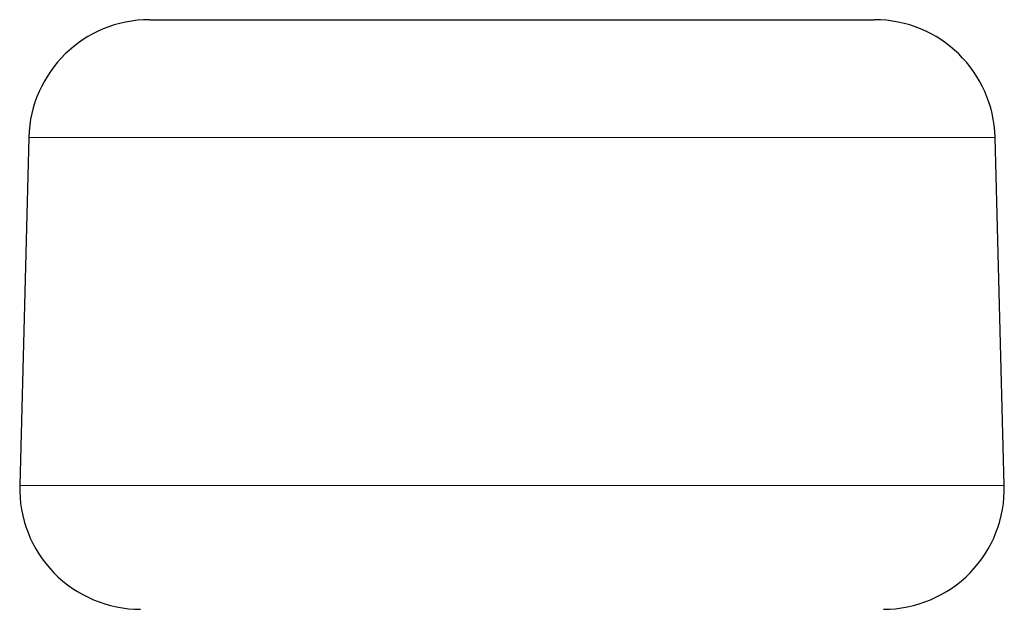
# Model space of a CAD drawing. Header units: millimetres. Extents: x 8 to 831, y 12 to 489.
# Tile 2 of 93: x 81 to 101, y 433 to 445. Entities that reach past the tile are written whole.
import ezdxf

# ---------------------------------------------------------------- set-up
doc = ezdxf.new("R2010")
doc.units = ezdxf.units.MM

msp = doc.modelspace()

# ---------------------------------------------------------------- linework, layer by layer
at = {"color": 7, "linetype": 'Continuous', "lineweight": 30}
for p, q in [((83.743, 444.802), (98.743, 444.802)), ((81.244, 442.367), (81.056, 435.167)), ((101.431, 435.167), (101.243, 442.367))]:
    msp.add_line(p, q, dxfattribs=at)
at = {"color": 252, "linetype": 'Continuous', "lineweight": 0}
for p, q in [((81.244, 442.367), (101.243, 442.367)), ((81.056, 435.167), (101.431, 435.167))]:
    msp.add_line(p, q, dxfattribs=at)
at = {"color": 7, "linetype": 'Continuous', "lineweight": 30}
for centre, start, end in [((83.743, 442.302), 90, 178.5), ((98.743, 442.302), 1.5, 90), ((83.555, 435.102), 178.5, 270), ((98.932, 435.102), 270, 1.5)]:
    msp.add_arc(centre, 2.5, start, end, dxfattribs=at)

doc.saveas('drawing.dxf')
